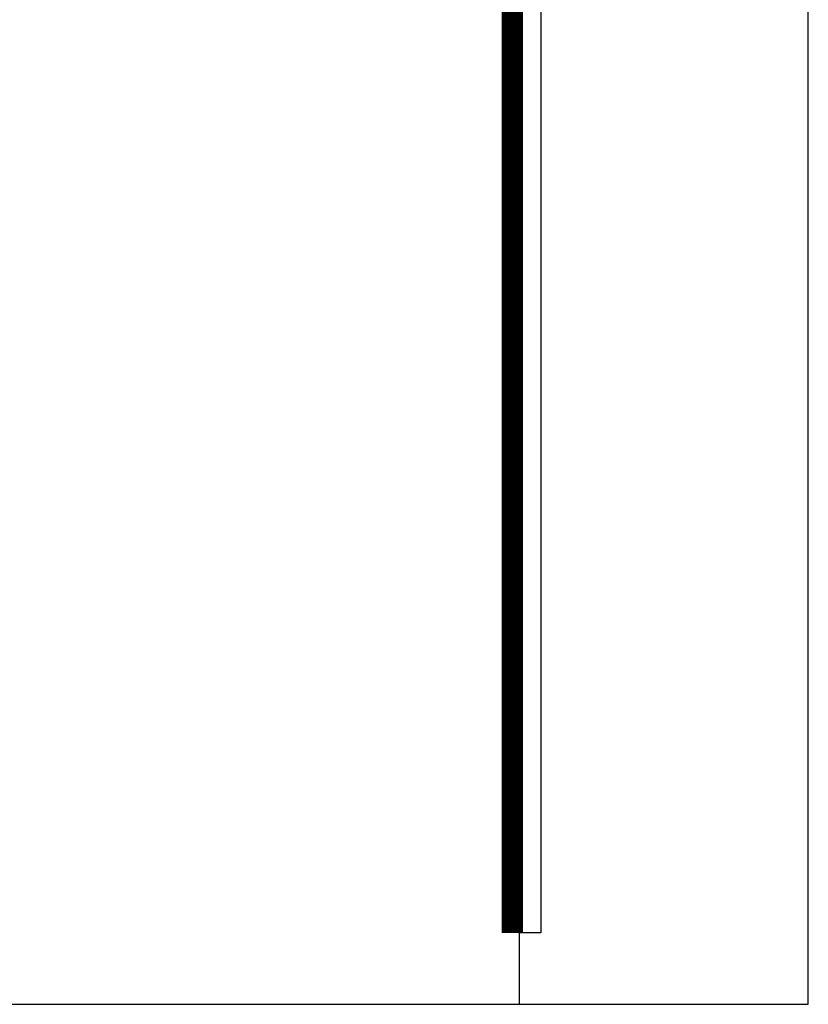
# Model space of a CAD drawing. Header units: centimetres. Extents: x 4120 to 19220, y -7417 to 180.
# Tile 182 of 223: x 16402 to 16512, y -2664 to -2527. Entities that reach past the tile are written whole.
import ezdxf

# ---------------------------------------------------------------- set-up
doc = ezdxf.new("R2010")
doc.units = ezdxf.units.CM
doc.linetypes.add('DGN_STYLE_2', pattern=[30.2, 18.12, -12.08])
doc.layers.add('A-Wykończenie ścian', color=5, linetype='Continuous', lineweight=20)
doc.layers.add('A_Ściany', color=2, linetype='Continuous')

msp = doc.modelspace()

# ---------------------------------------------------------------- linework, layer by layer
at = {"elevation": 0}
msp.add_lwpolyline([(16256.77, -2664.48), (16512.27, -2664.48), (16512.27, -2403.48), (16256.77, -2403.48)], close=True, dxfattribs=at)
at = {"layer": 'A-Wykończenie ścian', "color": 41, "linetype": 'DGN_STYLE_2', "true_color": 0xffeaaa, "const_width": 3, "elevation": 0}
msp.add_lwpolyline([(16371.77, -2650.48), (16270.77, -2650.48), (16270.77, -2432.98), (16470.78, -2432.98), (16470.78, -2654.48)], dxfattribs=at)
at = {"layer": 'A_Ściany', "color": 7, "elevation": 0}
for points in [[(16512.27, -2664.48), (16512.27, -2403.48)], [(16371.77, -2664.48), (16371.77, -2654.48), (16266.77, -2654.48), (16266.77, -2428.98), (16474.77, -2428.98), (16474.77, -2654.48)], [(16474.77, -2654.48), (16471.77, -2654.48), (16471.77, -2664.48), (16474.77, -2664.48)]]:
    msp.add_lwpolyline(points, dxfattribs=at)

doc.saveas('drawing.dxf')
